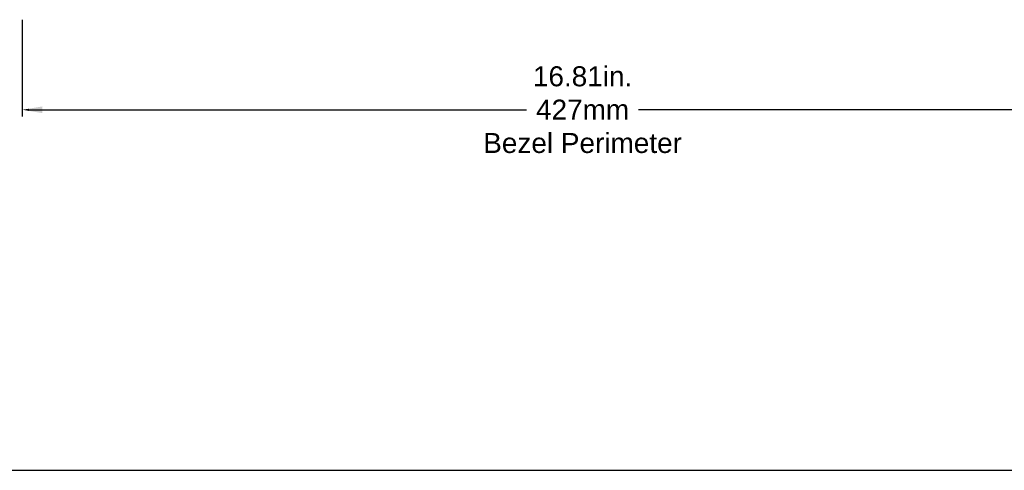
# Model space of a CAD drawing. Extents: x 4 to 74.2, y -80.9 to 9.5.
# Tile 15 of 50: x 12.5 to 27.2, y -22.3 to -15.5. Entities that reach past the tile are written whole.
import ezdxf

# ---------------------------------------------------------------- set-up
doc = ezdxf.new("R2010")
doc.units = 0
doc.header["$LTSCALE"] = 1.87
doc.header["$MEASUREMENT"] = 0
doc.layers.get('0').update_dxf_attribs({"linetype": 'CONTINUOUS'})
doc.layers.add('dim', color=5, linetype='CONTINUOUS')

# ---------------------------------------------------------------- blocks, each defined once
blk = doc.blocks.new('arrrowhead')
at = {"layer": 'dim'}
blk.add_solid([(0.3, 0.05), (0.3, -0.05), (0, 0)], dxfattribs=at)

msp = doc.modelspace()

# ---------------------------------------------------------------- linework, layer by layer
at = {"linetype": 'Continuous'}
msp.add_line((4.695, -22.261), (38.695, -22.261), dxfattribs=at)
at = {"layer": 'dim'}
for p, q in [((12.51, -15.504), (12.51, -16.955)), ((12.61, -16.855), (20.075, -16.855)), ((29.22, -16.855), (21.755, -16.855))]:
    msp.add_line(p, q, dxfattribs=at)
msp.add_solid([(12.61, -16.839), (12.61, -16.872), (12.51, -16.855)], dxfattribs=at)

# ---------------------------------------------------------------- block references
msp.add_blockref('arrrowhead', (12.51, -16.855), dxfattribs=at)

# ---------------------------------------------------------------- texts
at = {"layer": 'dim', "insert": (20.915, -16.855), "char_height": 0.3, "attachment_point": 5}
msp.add_mtext('{\\fArial|b0|i0|c0|p34;16.81in.\\P427mm\\PBezel Perimeter}', dxfattribs=at)

doc.saveas('drawing.dxf')
